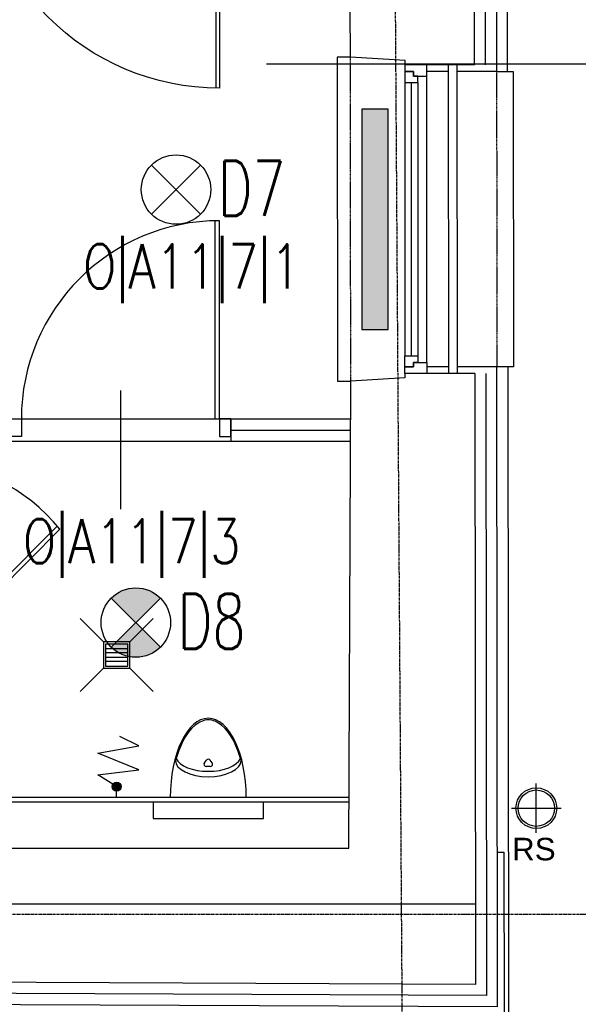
# Model space of a CAD drawing. Header units: inches. Extents: x -281236 to -70395, y 38777 to 102341.
# Tile 155 of 244: x -141806 to -141553, y 58556 to 59003. Entities that reach past the tile are written whole.
import ezdxf
from ezdxf.enums import TextEntityAlignment as Align

# ---------------------------------------------------------------- set-up
doc = ezdxf.new("R2010")
doc.units = ezdxf.units.IN
doc.header["$MEASUREMENT"] = 0
for name, pattern in [('CENTER', [2, 1.25, -0.25, 0.25, -0.25]), ('DASHDOT', [1, 0.5, -0.25, 0, -0.25]), ('DASHED2', [0.375, 0.25, -0.125])]:
    doc.linetypes.add(name, pattern=pattern)
doc.layers.get('0').update_dxf_attribs({"color": 101})
for name, color, linetype in [('Drz---drzwi', 5, 'Continuous'), ('Drz-widok', 5, 'Continuous'), ('E-90', 6, 'Continuous'), ('E35', 6, 'Continuous'), ('Ele-balustrada', 64, 'Continuous'), ('Ins-kan', 54, 'Continuous'), ('Ins-ppoz-opis', 240, 'Continuous'), ('Ins-wod', 152, 'Continuous'), ('Ins-wod-opis', 155, 'Continuous'), ('Okn---okna', 5, 'Continuous'), ('Os-osie glowne', 8, 'CENTER'), ('Sc-cegla pelna', 32, 'Continuous'), ('Sc-gk', 120, 'Continuous'), ('Sc-gk-hatch', 8, 'Continuous'), ('Sc-izolacja term-obrys', 132, 'Continuous'), ('Sc-izolacja term-styropian', 151, 'STYROPIAN-KA'), ('Sc-kamien', 31, 'Continuous'), ('Sc-nad', 5, 'DASHED2'), ('Sc-nadproza kon', 5, 'DASHED2'), ('stelaż_wc', 64, 'Continuous'), ('W-idok', 9, 'Continuous'), ('Wym-zew', 9, 'Continuous'), ('Wyp-grzejniki', 56, 'Continuous'), ('Wyp-sanitar', 131, 'Continuous')]:
    doc.layers.add(name, color=color, linetype=linetype)
doc.layers.get('Wym-zew').off()
doc.styles.add('ROMANS', font='romans', dxfattribs={"width": 0.85})
doc.styles.add('TYTUL2', font='ARIAL.TTF')
doc.linetypes.add('BATTING', pattern='A,0.0001,-0.1,[134,ltypeshp.shx,S=0.1,R=0,X=-0.1,Y=0],-0.2,[134,ltypeshp.shx,S=0.1,R=180,X=0.1,Y=0],-0.1', length=0.4001)
doc.linetypes.add('STYROPIAN-KA', pattern='A,0.0001,-0.1,[135,ltypeshp.shx,S=0.1,R=0,X=-0.1,Y=0],0,[135,ltypeshp.shx,S=0.1,R=180,X=0.1,Y=0],-0.1', length=0.2001)
doc.linetypes.add('ZIGZAG', pattern='A,0.00254,-5.08,[131,ltypeshp.shx,S=5.08,R=0,X=-5.08,Y=0],-10.16,[131,ltypeshp.shx,S=5.08,R=180,X=5.08,Y=0],-5.08', length=20.32254)

# ---------------------------------------------------------------- blocks, each defined once
blk = doc.blocks.new('_0630_pisuar')
at = {"linetype": 'Continuous'}
for p, q in [((-17.23770137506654, 0), (17.23770137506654, 0)), ((-1.748567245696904, -15.85331284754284), (-0.8752412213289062, -17.0172238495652)), ((-0.8733260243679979, -14.10235780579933), (0.8733260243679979, -14.10235780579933)), ((1.748567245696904, -15.85331284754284), (0.8752412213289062, -17.0172238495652))]:
    blk.add_line(p, q, dxfattribs=at)
for centre, start, end in [((-0.8733260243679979, -15.19658657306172), 90, 216.8822700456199), ((0, -16.3604975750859), 216.8822700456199, 323.1177299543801), ((0.8733260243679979, -15.19658657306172), 323.1177299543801, 90)]:
    blk.add_arc(centre, 1.094228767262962, start, end, dxfattribs=at)
for centre, major_axis, ratio, start_param, end_param in [((0, 0), (0, -36.00018159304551), 0.478822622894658, 4.71238898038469, 7.853981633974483), ((0, -16.84380622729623), (-14.91825119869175, 0), 0.4922752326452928, 3.141592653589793, 6.283185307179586), ((0, -19.291823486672), (-14.91825119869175, 0), 0.4922752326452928, 3.348063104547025, 6.076812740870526)]:
    blk.add_ellipse(centre, major_axis=major_axis, ratio=ratio, start_param=start_param, end_param=end_param, dxfattribs=at)
blk.add_spline([(-14.91825119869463, -16.84380622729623), (-5.952220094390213, -32.90197292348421), (0.03410856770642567, -35.3274756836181), (5.875574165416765, -32.90197292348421), (14.91825119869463, -16.84380622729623)], degree=3, dxfattribs=at)
blk = doc.blocks.new('_dz1')
at = {"ltscale": 7}
for p, q in [((-7, 0), (-6.999999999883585, 90)), ((-5, 0), (-4.999999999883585, 90))]:
    blk.add_line(p, q, dxfattribs=at)
at = {"ltscale": 25}
for p, q in [((-50, 13.00000000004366), (-50.00000000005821, -40.99999999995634)), ((-94.99999999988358, 8.731149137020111e-11), (-5, 0)), ((-5, 0), (0, 0)), ((-95, -8), (-100, -8)), ((-5, -8), (0, -8))]:
    blk.add_line(p, q, dxfattribs=at)
for points in [[(-100, -8), (-100, 0), (-95, 0), (-95, -8)], [(0, -8), (0, 0), (-5, 0), (-5, -8)]]:
    blk.add_lwpolyline(points, close=True, dxfattribs=at)
blk.add_arc((-5, 0), 89.99999999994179, 90, 180, dxfattribs=at)
blk = doc.blocks.new('_GJKHGJ')
at = {"ltscale": 25}
for p, q in [((-8, -5), (-8, 0)), ((-8, 0), (-8, -5)), ((0, 0), (-8, 0)), ((0, -5), (0, 0)), ((0, -5), (0, 0)), ((-8, -115), (-7.999999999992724, -4.999999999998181)), ((-8, -5), (0, -5)), ((-19.69999999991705, -60), (28.89999999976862, -60)), ((-8, -115), (0, -115)), ((-8, -120), (-8, -115)), ((0, -115), (0, -120)), ((0, -115), (0, -120)), ((0, -120), (-8, -120))]:
    blk.add_line(p, q, dxfattribs=at)
at = {"ltscale": 7}
for p, q in [((-8, -5), (-118, -4.999999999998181)), ((-8, -6.799999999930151), (-117.985271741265, -6.799999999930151))]:
    blk.add_line(p, q, dxfattribs=at)
blk.add_arc((-8, -5), 110, 180, 270)
blk = doc.blocks.new('_ODWODNIENIE_KRATKA')
for p, q in [((-12, 0), (-22.60660171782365, 10.60660171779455)), ((0, 0), (10.60660171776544, 10.6066017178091)), ((-11.00000143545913, -2.988994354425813), (-1.000001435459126, -2.988994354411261)), ((-1.000001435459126, -4.988994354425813), (-11.00000143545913, -4.988994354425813)), ((-11.00000143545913, -6.988994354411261), (-1.000001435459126, -6.988994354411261)), ((-22.60660171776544, -22.59644398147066), (-12, -11.98984226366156)), ((-1.000001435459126, -8.988994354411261), (-11.00000143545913, -8.988994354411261)), ((10.60660171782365, -22.5964439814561), (0, -11.98984226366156))]:
    blk.add_line(p, q)
for points in [[(0, -11.98984226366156), (0, 0), (-12, 0), (-12, -11.98984226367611)], [(-1.000001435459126, -10.98899435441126), (-1.000001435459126, -0.997459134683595), (-11.00000143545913, -0.997459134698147), (-11.00000143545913, -10.98899435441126)]]:
    blk.add_lwpolyline(points, close=True)
blk = doc.blocks.new('rura_spustowa')
at = {"layer": 'Ins-wod', "linetype": 'Continuous'}
for p, q in [((-1.746229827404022e-10, -11.24999999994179), (1.746229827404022e-10, 11.25000000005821)), ((-11.25, 2.328306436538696e-10), (11.25, -1.164153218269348e-10))]:
    blk.add_line(p, q, dxfattribs=at)
at = {"layer": 'Ins-wod', "linetype": 'Continuous', "ltscale": 25}
for radius in [9.25, 8.25]:
    blk.add_circle((0, 0), radius, dxfattribs=at)
blk = doc.blocks.new('ramiak140')
at = {"layer": 'Okn---okna'}
for p, q in [((-10.00000000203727, 135.0000000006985), (-10.00000000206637, 4.999999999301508)), ((-6.000000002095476, 7.999999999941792), (-6.000000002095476, 132.0000000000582)), ((-3.000000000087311, 7.999999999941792), (-3.000000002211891, 132.0000000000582)), ((-2.008164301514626e-09, 7.999999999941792), (-2.037268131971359e-09, 132.0000000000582))]:
    blk.add_line(p, q, dxfattribs=at)
for points in [[(-10.00000000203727, 135.0000000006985), (-10.00000000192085, 140), (-1.920852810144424e-09, 140), (-2.037268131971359e-09, 137.0000000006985), (-4.000000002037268, 137.0000000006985), (-4.000000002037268, 135.0000000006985)], [(-6.000000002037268, 132.0000000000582), (-6.000000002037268, 135.0000000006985), (-4.000000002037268, 135.0000000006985), (-4.000000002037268, 137.0000000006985), (-2.037268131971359e-09, 137.0000000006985), (-2.037268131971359e-09, 135.0000000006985), (-2.037268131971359e-09, 132.0000000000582)], [(-10.00000000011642, 4.999999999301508), (-10, 0), (0, 0), (-5.820766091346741e-11, 2.999999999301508), (-4.000000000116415, 2.999999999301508), (-4.000000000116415, 4.999999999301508)], [(-6.000000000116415, 7.999999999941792), (-6.000000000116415, 4.999999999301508), (-4.000000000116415, 4.999999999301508), (-4.000000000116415, 2.999999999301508), (-5.820766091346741e-11, 2.999999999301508), (-1.164153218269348e-10, 4.999999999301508), (-5.820766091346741e-11, 7.999999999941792)]]:
    blk.add_lwpolyline(points, close=True, dxfattribs=at)
blk = doc.blocks.new('_jhgjdfjghsdjgfhjfgjkfghgf')
at = {"ltscale": 25}
for p, q in [((0.002485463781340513, 91.1391063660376), (0, 1.139105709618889)), ((11.69986191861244, 46.13910603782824), (-36.90013808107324, 46.13910603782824))]:
    blk.add_line(p, q, dxfattribs=at)
at = {"ltscale": 7}
for p, q in [((0, 1.139105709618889), (61.32995459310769, 62.4690603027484)), ((1.272792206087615, -0.1336864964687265), (62.47403591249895, 61.06755720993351))]:
    blk.add_line(p, q, dxfattribs=at)
blk.add_circle((0, 0), 1)
blk.add_arc((0.02234051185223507, 11.25443019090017), 79.8846786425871, 38.57679041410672, 90.01424065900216, dxfattribs=at)
blk = doc.blocks.new('grzejnik_100')
at = {"layer": 'Wyp-grzejniki'}
h = blk.add_hatch(dxfattribs=at)
h.set_pattern_fill('DOTS', color=256, scale=0.5, style=0)
h.set_pattern_definition([(0, (-77492.9091523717, 37823.93992433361), (0.396875, 0.79375), [0, -0.79375])])
h.paths.add_polyline_path([(0, -100), (12, -100), (12, 0), (0, 0)])
blk.add_lwpolyline([(12, 0), (0, 0), (0, -100), (12, -100)], close=True, dxfattribs=at)

msp = doc.modelspace()

# ---------------------------------------------------------------- hatches: boundary and pattern name
at = {"layer": 'E35'}
h = msp.add_hatch(color=256, dxfattribs=at)
edge = h.paths.add_edge_path()
edge.add_line((-141753.5255266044, 58728.93146348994), (-141764.6624584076, 58740.0683952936))
edge.add_ellipse((-141753.5255266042, 58728.93146349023), major_axis=(11.1369318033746, -11.13693180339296), ratio=1, start_angle=90.00000000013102, end_angle=180.0000000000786, ccw=False)
edge.add_line((-141742.3885948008, 58740.06839529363), (-141753.5255266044, 58728.93146348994))
edge = h.paths.add_edge_path()
edge.add_line((-141764.6624584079, 58717.79453168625), (-141753.5255266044, 58728.93146348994))
edge.add_line((-141753.5255266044, 58728.93146348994), (-141742.3885948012, 58717.79453168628))
edge.add_ellipse((-141753.5255266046, 58728.93146348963), major_axis=(11.13693180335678, -11.13693180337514), ratio=1, start_angle=-89.99999999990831, end_angle=1.1789325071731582e-10, ccw=False)
at = {"layer": 'Ins-kan'}
msp.add_hatch(color=256, dxfattribs=at).paths.add_polyline_path([(-141760.2256371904, 58654.50837555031, 1), (-141764.2256371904, 58654.50837555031, 1)])

# ---------------------------------------------------------------- linework, layer by layer
at = {"layer": 'E35'}
for p, q in [((-141529.4136788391, 58982.36839582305), (-141694.282230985, 58982.36839582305)), ((-141724.1534704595, 58936.5872663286), (-141746.427334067, 58914.31340272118)), ((-141724.1534704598, 58914.31340272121), (-141746.4273340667, 58936.58726632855)), ((-141742.3885948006, 58740.06839529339), (-141764.6624584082, 58717.79453168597)), ((-141742.3885948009, 58717.794531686), (-141764.6624584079, 58740.06839529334))]:
    msp.add_line(p, q, dxfattribs=at)
for centre in [(-141735.2904022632, 58925.45033452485), (-141753.5255266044, 58728.93146348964)]:
    msp.add_circle(centre, 15.74999999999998, dxfattribs=at)
at = {"layer": 'Ele-balustrada'}
for p, q in [((-141611.8163561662, 58982.03434026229), (-141611.6807430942, 58842.03465928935)), ((-141607.8163580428, 58982.0382149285), (-141607.6807449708, 58842.03853395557))]:
    msp.add_line(p, q, dxfattribs=at)
at = {"layer": 'Ins-kan'}
msp.add_lwpolyline([(-141762.2256371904, 58649.50837555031), (-141762.2256371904, 58654.50837555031), (-141770.70651211, 58659.80693767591), (-141752.227148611, 58662.07937844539), (-141770.70651211, 58669.67691496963), (-141752.227148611, 58673.00093925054), (-141760.7350410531, 58677.27465559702)], dxfattribs=at)
msp.add_circle((-141762.2256371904, 58654.50837555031), 2, dxfattribs=at)
at = {"layer": 'Ins-ppoz-opis', "linetype": 'ZIGZAG', "ltscale": 0.025}
msp.add_lwpolyline([(-141599.4592255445, 58601.12945537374), (-142027.5325944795, 58601.12945537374)], dxfattribs=at)
at = {"layer": 'Os-osie glowne'}
msp.add_line((-141628.5454749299, 57943.1224457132), (-141656.3465362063, 62104.60568310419), dxfattribs=at)
msp.add_lwpolyline([(-143199.3964914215, 58596.54256131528), (-138010.8801488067, 58596.54256131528)], dxfattribs=at)
at = {"layer": 'Sc-cegla pelna'}
for p, q in [((-141599.8163617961, 58982.04596426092), (-141600.0070509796, 59145.55694363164)), ((-141599.6925950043, 58842.04627181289), (-141599.426427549, 58564.72406753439)), ((-141656.8742466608, 58626.54611762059), (-141656.0011161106, 58838.58503804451)), ((-141959.4839603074, 58626.48861157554), (-141656.8742466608, 58626.54611762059))]:
    msp.add_line(p, q, dxfattribs=at)
for points in [[(-141656.1236875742, 58985.50463453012), (-141656.372025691, 59029.54611762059), (-141710.4839603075, 59029.54611762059), (-141710.4839603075, 59089.50142714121), (-141656.7100976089, 59089.50142714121), (-141656.9807567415, 59137.50142714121)], [(-141599.8163617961, 58982.04596426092), (-141631.3260770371, 58982.01544183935), (-141631.3280143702, 58984.01544090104), (-141656.1236875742, 58985.50463453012)], [(-141599.6925950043, 58842.04627181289), (-141631.5246537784, 58842.01543714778), (-141631.5227164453, 58840.01543808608), (-141656.0009925, 58838.54706854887)], [(-141599.426427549, 58564.72406753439), (-142031.2800555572, 58566.59534816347)]]:
    msp.add_lwpolyline(points, dxfattribs=at)
at = {"layer": 'Sc-gk'}
for p, q in [((-141710.4839603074, 58821.35455040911), (-141710.4839603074, 58811.35455040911)), ((-141710.4839603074, 58821.35455040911), (-141656.0720675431, 58821.35455040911)), ((-141710.4839603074, 58811.35455040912), (-141656.1132453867, 58811.3545504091)), ((-141656.7714574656, 58649.50837555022), (-141850.4839603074, 58649.50837555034)), ((-141656.7714574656, 58647.50837555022), (-141850.4839603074, 58647.50837555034))]:
    msp.add_line(p, q, dxfattribs=at)
at = {"layer": 'Sc-gk-hatch', "linetype": 'BATTING', "ltscale": 0.22}
msp.add_line((-141710.4839603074, 58816.35455040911), (-141656.0720675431, 58816.35455040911), dxfattribs=at)
at = {"layer": 'Sc-izolacja term-obrys'}
for points in [[(-141607.9894980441, 59148.54921270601), (-141590.0105541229, 59148.56662831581), (-141589.8128676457, 58979.0556529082), (-141607.8134520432, 58979.03821633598)], [(-141611.8134501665, 58979.03434166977), (-141621.5246537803, 58979.02493474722)], [(-141986.3759340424, 58556.40067860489), (-141589.4167834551, 58554.68060050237), (-141589.695479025, 58845.05595709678), (-141607.6836509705, 58845.03853254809)], [(-141611.6836490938, 58845.03465788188), (-141621.5246537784, 58845.02512522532)]]:
    msp.add_lwpolyline(points, dxfattribs=at)
at = {"layer": 'Sc-izolacja term-styropian', "linetype": 'BATTING', "ltscale": 0.25}
msp.add_line((-141594.8163651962, 58982.05179533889), (-141595.0070543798, 59145.56277470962), dxfattribs=at)
msp.add_lwpolyline([(-141594.6925973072, 58842.05107069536), (-141594.4216055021, 58559.70233401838), (-141985.7169626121, 58561.39787013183)], dxfattribs=at)
at = {"layer": 'Sc-kamien'}
for p, q in [((-141589.4820378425, 58624.68316504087), (-141586.48203925, 58624.68607104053)), ((-141586.48203925, 58624.68607104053), (-141586.4113265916, 58551.68610528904))]:
    msp.add_line(p, q, dxfattribs=at)
at = {"layer": 'Sc-nad'}
msp.add_line((-141810.4839603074, 58811.35455040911), (-141710.4839603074, 58811.35455040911), dxfattribs=at)
at = {"layer": 'Sc-nadproza kon', "linetype": 'DASHDOT', "ltscale": 0.5}
for p, q in [((-141656.0011161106, 58838.58503804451), (-141656.1236875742, 58985.50463453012)), ((-141589.8128676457, 58979.0556529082), (-141589.695479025, 58845.05595709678))]:
    msp.add_line(p, q, dxfattribs=at)
at = {"layer": 'stelaż_wc', "ltscale": 5}
msp.add_lwpolyline([(-141695.655426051, 58647.50837555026), (-141745.655426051, 58647.50837555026), (-141745.655426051, 58640.00837555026), (-141695.655426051, 58640.00837555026)], close=True, dxfattribs=at)
at = {"layer": 'W-idok'}
for p, q in [((-141584.8128698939, 58979.06049624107), (-141585.0105560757, 59148.5712183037)), ((-141656.123723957, 58985.54821187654), (-141662.1052676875, 58985.54241775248)), ((-141662.1052676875, 58985.54241775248), (-141662.000989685, 58838.54125654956)), ((-141584.6954811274, 58845.06054708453), (-141584.4139071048, 58551.68610528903)), ((-141662.000989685, 58838.54125654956), (-141656.0009925, 58838.54706854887))]:
    msp.add_line(p, q, dxfattribs=at)
for points in [[(-141589.8128676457, 58979.0556529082), (-141582.3252836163, 58979.06290588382), (-141582.1954822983, 58845.06296875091)], [(-141582.1954822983, 58845.06296875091), (-141589.6954787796, 58845.05570375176)]]:
    msp.add_lwpolyline(points, dxfattribs=at)

# ---------------------------------------------------------------- block references
at = {"layer": 'Drz---drzwi', "xscale": -1, "rotation": 270}
msp.add_blockref('_GJKHGJ', (-141710.4839603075, 59089.50142714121), dxfattribs=at)
at = {"layer": 'Drz---drzwi'}
msp.add_blockref('_jhgjdfjghsdjgfhjfgjkfghgf', (-141850.4839603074, 58710.21544469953), dxfattribs=at)
at = {"layer": 'Drz-widok'}
msp.add_blockref('_dz1', (-141710.4839603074, 58821.35455040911), dxfattribs=at)
at = {"layer": 'Ins-kan'}
msp.add_blockref('_ODWODNIENIE_KRATKA', (-141756.2256371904, 58720.21897650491), dxfattribs=at)
at = {"layer": 'Okn---okna', "rotation": 180}
msp.add_blockref('ramiak140', (-141631.5246537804, 58982.01543714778), dxfattribs=at)
at = {"layer": 'Wym-zew'}
msp.add_blockref('rura_spustowa', (-141571.7881440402, 58644.72406753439), dxfattribs=at)
at = {"layer": 'Wyp-grzejniki', "rotation": 180}
msp.add_blockref('grzejnik_100', (-141638.9492345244, 58862.04131905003), dxfattribs=at)
at = {"layer": 'Wyp-sanitar', "rotation": 180}
msp.add_blockref('_0630_pisuar', (-141720.655426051, 58649.50837555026), dxfattribs=at)

# ---------------------------------------------------------------- texts
at = {"layer": 'E-90', "style": 'ROMANS', "width": 0.8}
for s, p in [('O|A11|7|1', (-141728.0934002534, 58889.20536741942)), ('O|A11|7|3', (-141755.4390883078, 58764.4427549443))]:
    msp.add_text(s, height=20, rotation=3.335053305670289e-09, dxfattribs=at).set_placement(p, align=Align.MIDDLE)
at = {"layer": 'E35', "style": 'ROMANS', "width": 0.7}
for s, p in [('D7', (-141700.9271712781, 58926.01794960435)), ('D8', (-141719.1622956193, 58729.49907856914))]:
    msp.add_text(s, height=25, dxfattribs=at).set_placement(p, align=Align.MIDDLE)
at = {"layer": 'Ins-wod-opis', "style": 'TYTUL2'}
msp.add_text('RS', height=10.21230123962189, dxfattribs=at).set_placement((-141572.915180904, 58626.16243835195), align=Align.MIDDLE)

doc.saveas('drawing.dxf')
